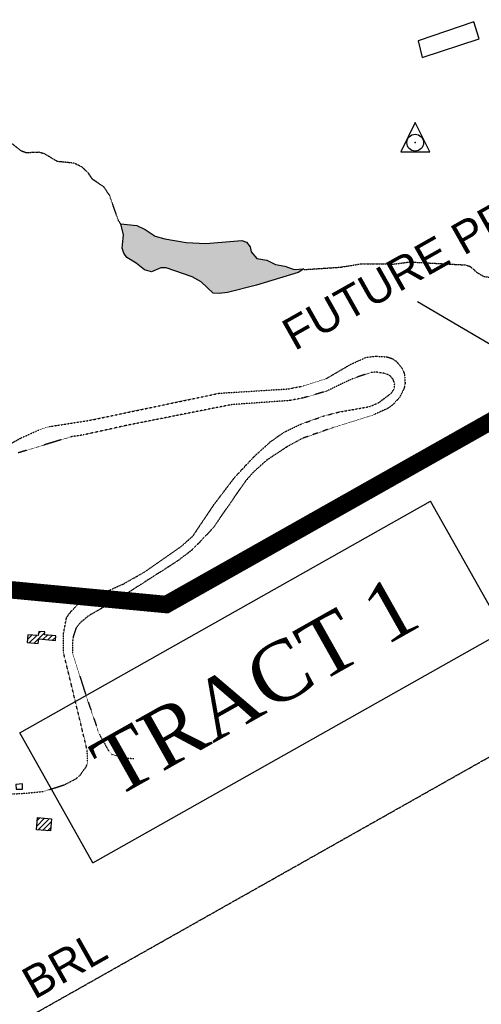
# Model space of a CAD drawing. Header units: feet. Extents: x 0 to 208040, y 0 to 211214.
# Tile 56 of 71: x 197390 to 198182, y 202214 to 203902. Entities that reach past the tile are written whole.
import ezdxf
from ezdxf.enums import TextEntityAlignment as Align

# ---------------------------------------------------------------- set-up
doc = ezdxf.new("R2010")
doc.units = ezdxf.units.FT
doc.header["$LTSCALE"] = 0.5
doc.header["$MEASUREMENT"] = 0
doc.header["$XCLIPFRAME"] = 0
doc.linetypes.add('HIDDEN2', pattern=[0.1875, 0.125, -0.0625])
doc.linetypes.add('PHANTOM2', pattern=[1.25, 0.625, -0.125, 0.125, -0.125, 0.125, -0.125])
doc.layers.get('0').update_dxf_attribs({"linetype": 'CONTINUOUS'})
for name, color, linetype in [('f-apboundarytext', 42, 'CONTINUOUS'), ('F-BRL', 110, 'PHANTOM2'), ('F-BRLTEXT', 42, 'PHANTOM2'), ('Future Property Line', 251, 'PHANTOM2'), ('HV-CONTROL', 11, 'CONTINUOUS'), ('image', 7, 'CONTINUOUS'), ('LAKE', 11, 'CONTINUOUS'), ('MA-BLDG', 11, 'CONTINUOUS'), ('MA-BLDGHATCH', 11, 'CONTINUOUS'), ('MISC-UTILITY', 11, 'CONTINUOUS'), ('R-DIRT', 11, 'HIDDEN2'), ('RUIN', 11, 'CONTINUOUS'), ('STREAM', 11, 'PHANTOM2'), ('TRACT1AREA', 3, 'CONTINUOUS'), ('Water', 5, 'CONTINUOUS')]:
    doc.layers.add(name, color=color, linetype=linetype)
doc.styles.add('ARIAL', font='ARIAL.TTF')
doc.styles.add('TIMES', font='times.shx')
picture_1 = doc.add_image_def('image1.jpg', size_in_pixel=(2000, 2400))

# ---------------------------------------------------------------- blocks, each defined once
blk = doc.blocks.new('HV-CONTROL', base_point=(0, 18.8))
blk.add_lwpolyline([(-25.1, 3.2), (24.9, 3.2), (-0.1, 53.2)], close=True)
blk.add_circle((-0.1, 18.8), 14.4)
blk.add_point((-0.1, 18.8))

msp = doc.modelspace()

# ---------------------------------------------------------------- hatches: boundary and pattern name
at = {"layer": 'MA-BLDGHATCH'}
h = msp.add_hatch(dxfattribs=at)
h.set_pattern_fill('ANSI31', color=256, scale=50, style=0)
h.paths.add_polyline_path([(197451.9, 202845.5), (197432.7, 202847.2), (197433.2, 202852.2), (197422.5, 202853.1), (197421.4, 202845.9), (197403.8, 202847.1), (197402.6, 202833.8), (197421.6, 202832), (197422.6, 202840.1), (197451.2, 202837.7)])
h.paths.add_polyline_path([(197444.3, 202531.8), (197420.4, 202533.7), (197418.7, 202512.8), (197442.6, 202510.8)])
at = {"layer": 'Water'}
h = msp.add_hatch(dxfattribs=at)
h.set_pattern_fill('DOTS', color=256, scale=200, angle=20, style=0)
h.paths.add_polyline_path([(198491.6, 203398.4), (198507.7, 203395.6), (198515.9, 203396.9), (198524.6, 203397.8), (198532.5, 203399.7), (198539.4, 203404.7), (198542.3, 203412.7), (198543.2, 203422.1), (198541, 203430.6), (198535, 203437.6), (198515.2, 203453.3), (198507.1, 203455.7), (198500, 203451.3), (198491.4, 203416.1), (198492.3, 203408), (198488.9, 203400.5)])
h.paths.add_polyline_path([(197861.2, 203473.5), (197877.4, 203474.9), (197868, 203468.6), (197796.5, 203446.7), (197746.5, 203434.2), (197732.4, 203432.5), (197721.7, 203433), (197701.5, 203452.5), (197686, 203461.2), (197641.5, 203476.6), (197632.1, 203476.4), (197615.9, 203469.8), (197604.2, 203473.3), (197590, 203484.8), (197573.7, 203494.4), (197568.4, 203501.6), (197565.7, 203510.1), (197567.8, 203533), (197563.2, 203552), (197591.1, 203549.1), (197605.2, 203542.2), (197622.4, 203530.7), (197638.8, 203526.2), (197675.8, 203520.1), (197709.2, 203518.4), (197771.1, 203523.1), (197779.4, 203520.5), (197785.6, 203512.4), (197787, 203503.9), (197796.7, 203492.6), (197814.1, 203489.4), (197828.7, 203482.1), (197845.1, 203479.3)])
h.paths.add_polyline_path([(198701.4, 204789.1), (198710.5, 204791.7), (198715.7, 204797), (198722.6, 204798.6), (198730.7, 204798.9), (198762, 204836), (198769.3, 204840.1), (198784.5, 204833.1), (198793.9, 204855.8), (198799, 204862.3), (198802.3, 204872.2), (198798.6, 204895.9), (198798.6, 204921.7), (198795.7, 204931.6), (198784.2, 204945.8), (198776.3, 204938.7), (198770.4, 204915.9), (198765.3, 204906.8), (198758.5, 204899.9), (198750.9, 204895.7), (198741, 204894), (198731.2, 204894.9), (198719.9, 204900.7), (198715.3, 204890.7), (198704.7, 204884.2), (198724, 204866.6), (198726.6, 204854), (198725.7, 204844.4), (198717.9, 204829.6), (198716.4, 204821.4), (198700.4, 204802.2), (198697.5, 204794.7), (198693.7, 204790.7)])
h.paths.add_polyline_path([(198910, 204878.6), (198922.6, 204879.1), (198944.6, 204888), (198953.1, 204889.4), (198961.5, 204887.3), (198968.9, 204883.9), (198985.7, 204896.9), (198993.9, 204898.3), (199020.7, 204895.2), (199028.9, 204896.9), (199035.9, 204903.5), (199041.1, 204910), (199047.8, 204915.5), (199055.5, 204918.1), (199064.1, 204918.3), (199060.2, 204925.4), (199055.2, 204943.8), (199054.4, 204952.2), (199052.1, 204965.3), (199040.3, 204997), (199035.5, 205003.9), (199028.5, 205008.5), (199034.5, 205032.9), (199044.4, 205047), (199052.7, 205061.6), (199058.8, 205070.1), (199065, 205076.3), (199071.7, 205090.4), (199063.5, 205118), (199062.9, 205126.3), (199068.2, 205136.9), (199071.4, 205145.7), (199071.4, 205153.7), (199062, 205173.9), (199057.6, 205181.3), (199054.2, 205191.3), (199047.5, 205220.8), (199047.8, 205238), (199046.7, 205245), (199041, 205249.1), (199032, 205247.7), (199028.4, 205240.9), (199025.5, 205185.6), (199023.4, 205171.6), (199019.1, 205160.4), (199005.1, 205141.9), (198997.3, 205127.6), (198986.7, 205088), (198983, 205050.6), (198981.1, 205042.1), (198984.5, 205031.9), (198985.6, 205021.3), (198981.2, 205013.7), (198971.7, 205006.5), (198965.3, 204996.1), (198947.3, 204934.7), (198944.2, 204926.7), (198931.3, 204897.6), (198927.1, 204890.2), (198914.6, 204879.8)])
h.paths.add_polyline_path([(199431.9, 204552.5), (199410.5, 204561.2), (199393.5, 204560.6), (199385.4, 204563), (199380.7, 204569.9), (199380.7, 204587.3), (199375.2, 204594.8), (199357, 204601), (199351.2, 204607.5), (199336.8, 204643.4), (199331.7, 204651.9), (199330.3, 204660.1), (199333.6, 204667.6), (199346.2, 204666.7), (199360.4, 204661.3), (199382.3, 204648.6), (199415.8, 204618.9), (199425.1, 204608.7), (199433.8, 204589.7), (199437.9, 204573.4), (199438.1, 204552.5)])
h.paths.add_polyline_path([(198986.7, 205358.4), (198905.6, 205363.5), (198901.2, 205370.6), (198900.6, 205387.1), (198907.1, 205381.9), (198910.7, 205374.3), (198917.8, 205370.4), (198926.4, 205370.2), (198945.9, 205372.7), (198966.5, 205386.1), (198972.4, 205391.7), (198972.7, 205383.6), (198984.8, 205372.6), (198988.4, 205365)])

# ---------------------------------------------------------------- linework, layer by layer
at = {"layer": 'f-apboundarytext', "color": 1}
msp.add_line((198204.3, 203341.1), (198072.9, 203418.2), dxfattribs=at)
at = {"layer": 'F-BRL', "ltscale": 2}
msp.add_line((196948.5, 201934.3), (200997.7, 204217.7), dxfattribs=at)
at = {"layer": 'Future Property Line', "const_width": 30}
msp.add_lwpolyline([(192168, 199238.6), (194460.5, 200531.4), (195520.7, 201791.4), (196044.5, 203050.4), (197641.4, 202899.1), (200108.4, 204290.2)], dxfattribs=at)
at = {"layer": 'LAKE', "elevation": 20.4}
msp.add_lwpolyline([(197861.2, 203473.5), (197877.4, 203474.9), (197868, 203468.6), (197796.5, 203446.7), (197746.5, 203434.2), (197732.4, 203432.5), (197721.7, 203433), (197701.5, 203452.5), (197686, 203461.2), (197641.5, 203476.6), (197632.1, 203476.4), (197615.9, 203469.8), (197604.2, 203473.3), (197590, 203484.8), (197573.7, 203494.4), (197568.4, 203501.6), (197565.7, 203510.1), (197567.8, 203533), (197563.2, 203552), (197591.1, 203549.1), (197605.2, 203542.2), (197622.4, 203530.7), (197638.8, 203526.2), (197675.8, 203520.1), (197709.2, 203518.4), (197771.1, 203523.1), (197779.4, 203520.5), (197785.6, 203512.4), (197787, 203503.9), (197796.7, 203492.6), (197814.1, 203489.4), (197828.7, 203482.1), (197845.1, 203479.3)], close=True, dxfattribs=at)
at = {"layer": 'MA-BLDG'}
for points, elevation in [([(197402.6, 202833.8), (197421.6, 202832), (197422.6, 202840.1), (197451.2, 202837.7), (197451.9, 202845.5), (197432.7, 202847.2), (197433.2, 202852.2), (197422.5, 202853.1), (197421.4, 202845.9), (197403.8, 202847.1)], 77.6), ([(197442.6, 202510.8), (197418.7, 202512.8), (197420.4, 202533.7), (197444.3, 202531.8)], 64.8)]:
    msp.add_lwpolyline(points, close=True, dxfattribs=dict(at, elevation=elevation))
at = {"layer": 'MISC-UTILITY'}
msp.add_lwpolyline([(197394.6, 202582.4), (197394.6, 202591.7), (197383.1, 202590.5), (197384.1, 202582.4)], close=True, dxfattribs=at)
at = {"layer": 'R-DIRT'}
for points, elevation in [([(197354.3, 203163.8), (197391.9, 203184.7), (197422.7, 203198.5), (197440.9, 203204.3), (197509.5, 203214.9), (197731.9, 203261.4), (197850.9, 203268.9), (197877.1, 203274), (197914.7, 203285.9), (197958.1, 203311.1), (197984.1, 203322.9), (198002.3, 203325), (198019.9, 203323.9), (198029.3, 203320.9), (198036.1, 203316.5), (198046.7, 203303.7), (198050.4, 203294), (198051.3, 203278.1), (198049.8, 203270.2), (198041.6, 203254), (198029.7, 203241.2), (198022.2, 203235.7), (197997, 203224.3), (197927.9, 203202.6), (197875.5, 203184.1), (197848.7, 203169.6), (197813.5, 203146.3), (197790.4, 203125.6), (197777, 203110.3), (197720.9, 203029.3), (197685.6, 202992.6), (197660.5, 202973.5), (197564.4, 202912.1), (197508.1, 202879.7), (197493.5, 202867.6), (197486.6, 202858.9), (197481.7, 202843.9), (197480.4, 202834.4), (197480.4, 202816.5), (197502.9, 202745.2), (197526.1, 202677.4), (197542.5, 202648), (197548.4, 202642.1), (197566.3, 202636.1), (197585.6, 202635.1)], 65), ([(197341.3, 202572.1), (197404.6, 202575.9), (197432, 202578.8), (197466.6, 202590.1), (197486.9, 202600.5), (197494.5, 202607.6), (197504.3, 202621.4), (197506.4, 202629.3), (197505.8, 202648.7), (197478.3, 202762.6), (197464.9, 202817.5), (197464.9, 202848.3), (197470.2, 202876.2), (197475.8, 202884.6), (197492.5, 202902.6), (197499.1, 202907.4), (197543.2, 202923.4), (197567.9, 202934.5), (197602.4, 202953.9), (197667.7, 202999.4), (197687, 203016.4), (197723.7, 203070.9), (197759.4, 203117.8), (197793, 203153.6), (197820.8, 203178.6), (197843.2, 203194.5), (197871.3, 203208), (197911.2, 203222.3), (197937.1, 203229.1), (197990.5, 203238.6), (198005.6, 203245), (198028.4, 203262.2), (198032.8, 203269.1), (198033.5, 203277.3), (198031, 203285), (198025.5, 203291.5), (198017.8, 203295.1), (198001.6, 203297.7), (197992.4, 203296.9), (197961.4, 203286.4), (197916.5, 203265), (197877.4, 203253.6), (197853.3, 203248.9), (197753.1, 203241.8), (197573.4, 203206.3), (197499.7, 203190), (197477.7, 203186.7), (197387.1, 203159.1)], 45)]:
    msp.add_lwpolyline(points, dxfattribs=dict(at, elevation=elevation))
at = {"layer": 'RUIN', "elevation": 48.7}
msp.add_lwpolyline([(198080.9, 203837.1), (198178.3, 203869.4), (198169.2, 203898.4), (198073.9, 203865.9)], close=True, dxfattribs=at)
at = {"layer": 'STREAM', "elevation": 20}
for points in [[(197564.6, 203549.7), (197559.2, 203558), (197544.3, 203600.4), (197534.9, 203614.7), (197514.7, 203628.6), (197507.1, 203639.8), (197496.5, 203649.6), (197483.2, 203655.9), (197454.2, 203658.9), (197432.9, 203671.8), (197423.2, 203674.6), (197401.1, 203673.7), (197392.5, 203676.9), (197367.3, 203696.7)], [(197877.5, 203473.5), (197941, 203477.7), (197976.4, 203483.5), (198031.6, 203483), (198059.3, 203486.6), (198155.4, 203481.5), (198163.2, 203478.9), (198174.1, 203469), (198186.1, 203462), (198205.6, 203458.9), (198235, 203466.1), (198258.7, 203467.4), (198285.5, 203472.7), (198305, 203472.2), (198331.4, 203452.3), (198335.4, 203443.9), (198336.4, 203434.4), (198339.7, 203426.4), (198353.1, 203411.4), (198363.3, 203405.7), (198373.7, 203402.8), (198434.2, 203395.6)]]:
    msp.add_lwpolyline(points, dxfattribs=at)
at = {"layer": 'TRACT1AREA', "color": 3}
for p, q in [((197390.1, 202679), (198095.1, 203076.1)), ((198220.6, 202853.3), (198095.1, 203076.1)), ((197515.6, 202456.2), (198220.6, 202853.3)), ((197515.6, 202456.2), (197390.1, 202679))]:
    msp.add_line(p, q, dxfattribs=at)

# ---------------------------------------------------------------- block references
at = {"layer": 'HV-CONTROL'}
msp.add_blockref('HV-CONTROL', (198068.9, 203691.2, 58.8), dxfattribs=at)

# ---------------------------------------------------------------- texts
at = {"layer": 'f-apboundarytext', "style": 'ARIAL'}
msp.add_text('FUTURE PROPERTY LINE', height=55, rotation=29.4183, dxfattribs=at).set_placement((198274.3, 203566), align=Align.CENTER)
at = {"layer": 'F-BRLTEXT', "style": 'ARIAL'}
msp.add_text('BRL', height=55, rotation=29.4183, dxfattribs=at).set_placement((197480.1, 202257.6), align=Align.CENTER)
at = {"layer": 'TRACT1AREA', "color": 1, "style": 'TIMES'}
msp.add_text('TRACT 1', height=100, rotation=29.4059, dxfattribs=at).set_placement((197818.3, 202715.4), align=Align.CENTER)

# ---------------------------------------------------------------- pictures from other files: only their frames are drawn
at = {"layer": 'image'}
image = msp.add_image(picture_1, insert=(189577.4, 187001.2), size_in_units=(14997.8, 17997.4), rotation=0.6, dxfattribs=at)
image.set_boundary_path([(132.996, 330.714), (430.192, 24.765), (1020.87, 15.748), (1441.694, 2.418), (1679.783, 17.58), (1693.604, 9.457), (1619.806, 230.729), (1548.014, 470.558), (1535.763, 774.424), (1569.421, 992.353), (1639.473, 1205.262), (1591.986, 1384.6), (1519.706, 1505.468), (1523.142, 1667.603), (1504.677, 1730.756), (1672.9, 1884.48), (1821.97, 1931.65), (1498.085, 2118.297), (960.466, 2148.074), (673.895, 2165.344), (458.475, 2163.088), (240.59, 2160.806), (87.062, 2055.378), (143.158, 1779.843), (140.638, 1536.635), (138.25, 1280.692), (130.08, 1093.17), (219.456, 785.044), (141.38, 497.97), (132.996, 330.714)])
image.dxf.flags = 15

doc.saveas('drawing.dxf')
